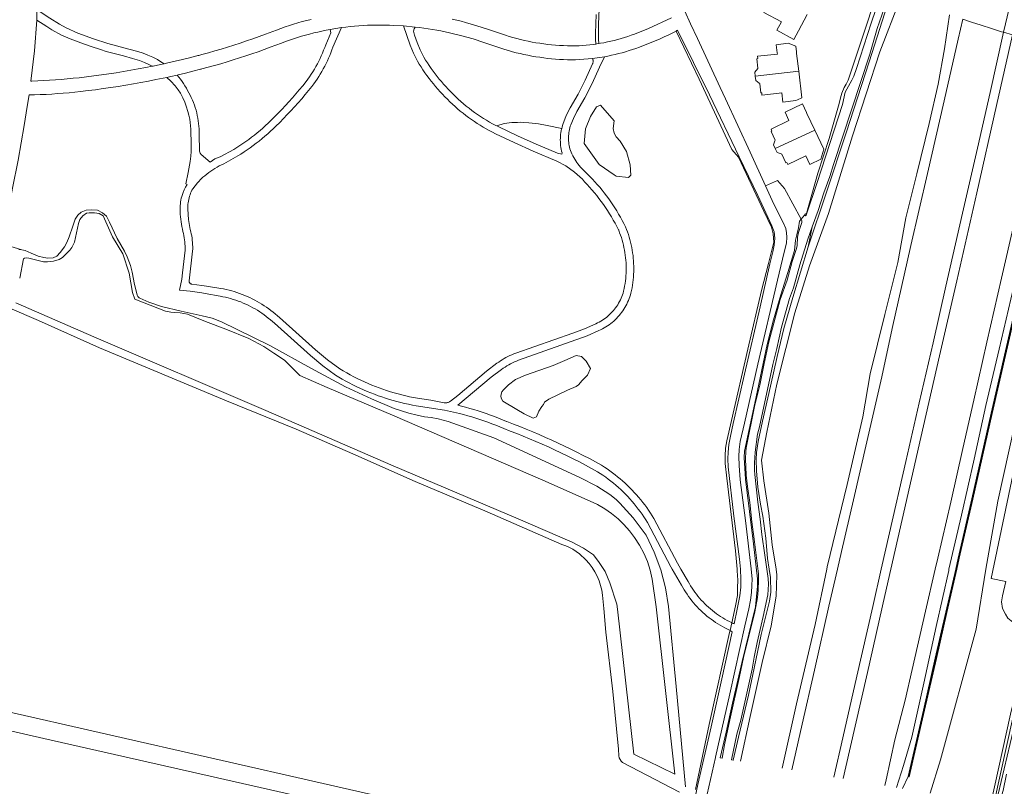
# Model space of a CAD drawing. Header units: metres. Extents: x 89888 to 94270, y 464165 to 468904.
# Tile 17 of 256: x 90939 to 91269, y 465177 to 465434. Entities that reach past the tile are written whole.
import ezdxf

# ---------------------------------------------------------------- set-up
doc = ezdxf.new("R2010")
doc.units = ezdxf.units.M
for name, color, linetype, lineweight in [('B_BEBOUWINGSGRENS_0', 251, 'CONTINUOUS', 13), ('B_TUSSENMUUR_0', 251, 'CONTINUOUS', 13), ('G_GRENS_ALGEMEEN_0', 251, 'CONTINUOUS', 13), ('Q_GELUIDSSCHERM_LIJN_0', 251, 'CONTINUOUS', 13), ('T_CULTUURGRENS_0', 251, 'CONTINUOUS', 13), ('T_HEK_LIJN_0', 251, 'CONTINUOUS', 13), ('V_WEGGRENS_0', 251, 'CONTINUOUS', 13), ('W_WATERGRENS_0', 251, 'CONTINUOUS', 13)]:
    doc.layers.add(name, color=color, linetype=linetype, lineweight=lineweight)

msp = doc.modelspace()

# ---------------------------------------------------------------- linework, layer by layer
at = {"layer": 'B_BEBOUWINGSGRENS_0'}
for points in [[(91191.12, 465441.87), (91190.42, 465440.56), (91190.2, 465440.14), (91189.93, 465440.28), (91188.27, 465437.2), (91188.54, 465437.05), (91188.18, 465436.36), (91194.07, 465433.22), (91192.56, 465430.4), (91198.25, 465427.34), (91199.82, 465430.25), (91202.71, 465435.66)], [(91199.87, 465416.75), (91199.18, 465422.59), (91199.1, 465423.24), (91198.89, 465425.08), (91196.39, 465426.06), (91192.32, 465425.59), (91192.65, 465422.81), (91192.75, 465422.47), (91186.07, 465421.7), (91186.14, 465420.94), (91185.85, 465420.9), (91186.22, 465417.77), (91186.14, 465417.67), (91185.17, 465416.44), (91185.33, 465415.03)], [(91185.33, 465415.03), (91185.5, 465413.62), (91186.66, 465412.69), (91186.81, 465412.57), (91186.84, 465412.44), (91187.19, 465409.45), (91187.48, 465409.48), (91187.58, 465408.72), (91193.38, 465409.39), (91194.23, 465409.49), (91194.6, 465406.38), (91198.9, 465406.89), (91199.5, 465407.17), (91200.92, 465407.84), (91199.87, 465416.75)], [(91205.27, 465397.02), (91202.64, 465402.56), (91202.46, 465402.93), (91201.13, 465405.76), (91195.29, 465402.99), (91196.61, 465400.16), (91190.6, 465397.3), (91190.92, 465396.62), (91190.65, 465396.49), (91192.01, 465393.64), (91191.92, 465393.45), (91191.43, 465392.05), (91192.02, 465390.78)], [(91192.02, 465390.78), (91192.62, 465389.49), (91194.02, 465388.99), (91194.24, 465388.92), (91195.59, 465386.06), (91195.87, 465386.18), (91196.19, 465385.49), (91202.25, 465388.36), (91203.58, 465385.52), (91207.33, 465387.3), (91208.31, 465390.59), (91205.27, 465397.02)]]:
    msp.add_lwpolyline(points, dxfattribs=at)
at = {"layer": 'B_TUSSENMUUR_0'}
for p, q in [((91185.33, 465415.03), (91199.87, 465416.75)), ((91192.02, 465390.78), (91205.27, 465397.02))]:
    msp.add_line(p, q, dxfattribs=at)
at = {"layer": 'G_GRENS_ALGEMEEN_0'}
msp.add_line((91236.75, 465180.48), (91236.57, 465180.53), dxfattribs=at)
for points in [[(91236.57, 465180.53), (91241.67, 465202.79), (91245.62, 465220.12), (91249.16, 465235.52), (91252.47, 465250), (91253.31, 465253.69), (91257.83, 465273.52), (91264.33, 465302.18), (91271.67, 465334.19), (91276.14, 465353.71), (91280.82, 465374.5), (91286.85, 465401.05), (91291.57, 465422.36)], [(91291.92, 465422.27), (91287.2, 465400.97), (91281.16, 465374.42), (91276.49, 465353.63), (91272.02, 465334.11), (91264.68, 465302.1), (91258.18, 465273.44), (91253.66, 465253.61), (91252.84, 465250), (91249.51, 465235.43), (91245.97, 465220.04), (91242.02, 465202.71), (91236.92, 465180.44), (91236.75, 465180.48)]]:
    msp.add_lwpolyline(points, dxfattribs=at)
at = {"layer": 'Q_GELUIDSSCHERM_LIJN_0'}
msp.add_line((91236.75, 465180.48), (91236.75, 465180.48), dxfattribs=at)
msp.add_lwpolyline([(91236.75, 465180.48), (91241.86, 465202.75), (91245.8, 465220.08), (91249.35, 465235.47), (91252.66, 465250), (91253.5, 465253.64), (91258.02, 465273.47), (91264.52, 465302.13), (91271.86, 465334.15), (91276.33, 465353.66), (91281, 465374.46), (91287.04, 465401), (91291.75, 465422.31), (91291.75, 465422.31)], dxfattribs=at)
at = {"layer": 'T_CULTUURGRENS_0'}
for p, q in [((91204.43, 465364.56), (91203.03, 465357.86)), ((90933.13, 465358.86), (90939.69, 465356.94)), ((91203.03, 465357.86), (91197.9, 465340.99)), ((91128.73, 465319.57), (91127.08, 465321.16)), ((91173.58, 465186.79), (91174.27, 465186.67)), ((91173.58, 465186.79), (91173.58, 465186.79)), ((91177.34, 465186.15), (91177.95, 465186.05)), ((91234.59, 465176.5), (91236.57, 465180.53))]:
    msp.add_line(p, q, dxfattribs=at)
for points in [[(91201.84, 465368.49), (91202.12, 465368.91), (91202.26, 465368.86), (91202.48, 465369.09), (91206.23, 465382.58), (91210.04, 465394.22), (91213.39, 465405.87), (91213.89, 465407.79), (91214.3, 465409.34), (91215.06, 465411.29), (91215.72, 465412.33), (91216.48, 465413.72), (91223.16, 465433.78), (91230.85, 465458.02)], [(91230.45, 465441.91), (91223.44, 465419.81), (91215.74, 465396.09), (91209.17, 465376.2), (91203.03, 465357.86)], [(91138.04, 465400.04), (91133.46, 465405.36), (91132.2, 465404.78), (91130.19, 465401.6), (91128.47, 465397.45), (91127.98, 465392.54), (91133.01, 465385.5), (91138.04, 465382.03), (91138.79, 465381.54), (91142.91, 465381.09), (91143.62, 465381.93), (91143.39, 465385.34), (91142.16, 465389.82), (91140.05, 465393.23), (91138.79, 465394.72), (91138.04, 465395.98), (91137.78, 465397.58), (91138.04, 465400.04)], [(91200.66, 465367.15), (91195.12, 465377.4), (91192.76, 465380.08), (91188.76, 465378.29)], [(90939.69, 465356.94), (90940.83, 465356.66), (90942.78, 465355.75), (90945.15, 465354.83), (90947.04, 465354.36), (90948.43, 465354.11), (90950.16, 465354.23), (90951.45, 465354.8), (90952.55, 465355.97), (90953.94, 465357.92), (90954.82, 465359.37), (90955.55, 465361.23), (90956.72, 465364.79), (90957.54, 465367.22), (90958.42, 465368.48), (90959.55, 465369.46), (90961.23, 465370.16), (90963.12, 465370.31), (90965.04, 465370.16), (90966.68, 465369.3), (90968.01, 465368.17), (90969.08, 465366.21), (90971.57, 465360.73), (90974.03, 465356.44), (90974.94, 465354.52), (90976.04, 465351.65), (90976.64, 465349.38), (90977.46, 465345.28), (90978.05, 465342.69), (90978.32, 465341.68), (90978.58, 465341.27), (90978.95, 465340.81), (90979.23, 465340.67), (90982.26, 465339.33), (90986.51, 465337.95), (90993.07, 465336.39), (91000.11, 465334.84), (91003.44, 465333.98), (91006.52, 465332.75), (91022.8, 465324.82), (91036.49, 465317.24), (91048.07, 465311.07), (91056.79, 465306.95), (91064.41, 465303.71), (91069.26, 465302.22), (91072.11, 465301.48), (91074.55, 465300.97), (91076.81, 465300.72), (91079.11, 465300.31), (91082.51, 465299.4), (91097.79, 465293.92), (91126.59, 465280.66), (91132.22, 465277.74), (91136.67, 465274.98), (91138.79, 465273.32), (91140.01, 465272.12), (91144.4, 465267.15), (91148.8, 465261.36), (91151.51, 465255.67), (91153.67, 465249.76), (91155.25, 465243.66), (91156.25, 465237.44), (91158.86, 465210.64), (91162, 465177.03)], [(91173.58, 465186.79), (91175.59, 465195.33), (91177.75, 465205.14), (91180.95, 465218.99), (91185.35, 465237.37), (91186.03, 465244.32), (91186.07, 465246.72), (91184.72, 465258.49), (91182.08, 465280.12), (91181.56, 465287.35), (91181.74, 465289.51), (91185.19, 465305.6), (91189.27, 465325.23), (91191.46, 465333.45), (91193.9, 465341.8), (91196.28, 465349.34), (91198.45, 465356.65), (91198.77, 465360.14), (91199.3, 465361.92), (91199.81, 465364.26), (91200.11, 465366.49), (91200.66, 465367.15)], [(90938.68, 465356.98), (90939.69, 465356.94)], [(91197.9, 465340.99), (91194.88, 465330.52), (91192.63, 465321.13), (91190.41, 465311.29), (91187.79, 465299.55), (91186.26, 465292.66), (91185.76, 465288.98), (91185.64, 465286.64), (91185.76, 465282.94), (91186.22, 465277.4), (91187.08, 465271.78), (91187.84, 465267.75), (91188.85, 465260.35), (91189.4, 465253.56), (91189.95, 465250), (91190.38, 465247.2), (91190.51, 465242.27), (91190.06, 465239.22), (91189.06, 465235.19), (91187.34, 465228.08), (91185.51, 465219.54), (91183.09, 465207.79), (91179.71, 465193.67), (91177.95, 465186.05)], [(91159.95, 465175.29), (91140.91, 465185.23), (91140.44, 465185.68), (91140.06, 465186.2), (91139.77, 465186.79), (91139.6, 465187.41), (91139.47, 465189.74), (91137.6, 465209.01), (91135.27, 465228.83), (91134.62, 465236.79), (91134.18, 465241.28), (91133.93, 465242.92), (91133.54, 465244.53), (91133.03, 465246.1), (91132.39, 465247.62), (91131.62, 465249.09), (91130.73, 465250.49), (91129.73, 465251.81), (91128.63, 465253.04), (91126.43, 465255.08), (91125.37, 465255.89), (91124.24, 465256.62), (91123.06, 465257.25), (91121.84, 465257.79), (91120.57, 465258.22), (91095.58, 465269.16), (91071.37, 465279.28), (91050.6, 465288.55), (91031.62, 465296.87), (91008.25, 465306.34), (90965.72, 465324.12), (90945.22, 465333.28), (90935.72, 465337.4)], [(91127.08, 465321.16), (91125.39, 465321.54), (91121.53, 465319.83), (91117.64, 465318.14), (91108.32, 465314.89), (91105.01, 465313.47), (91102.71, 465311.65), (91100.99, 465309.99), (91100.48, 465309.35), (91100.18, 465308.59), (91100.12, 465307.77), (91100.31, 465306.97), (91100.73, 465306.26), (91105.47, 465303.44), (91107.9, 465301.95), (91110.89, 465300.55), (91112.09, 465300.94), (91112.87, 465302.89), (91113.87, 465304.45), (91114.36, 465305.13), (91114.78, 465305.84), (91116.18, 465306.88), (91122.44, 465309.93), (91125.39, 465311.16), (91126.14, 465311.71), (91127.34, 465313.11), (91129.09, 465314.89), (91130.13, 465317.2), (91128.73, 465319.57)], [(91177.95, 465186.05), (91178.01, 465186.04), (91178.01, 465186.04)]]:
    msp.add_lwpolyline(points, dxfattribs=at)
at = {"layer": 'T_HEK_LIJN_0'}
msp.add_line((91176.88, 465229.41), (91177.45, 465232.03), dxfattribs=at)
for points in [[(91187.41, 465343.3), (91189.78, 465352.33), (91191.5, 465359.42), (91191.28, 465362.3), (91190.74, 465364.52), (91188.17, 465369.89), (91179.73, 465387.88), (91177.44, 465390.52), (91166.59, 465414.08), (91158.81, 465430.16)], [(91177.45, 465232.03), (91178.67, 465237.7), (91179.35, 465241.17), (91179.42, 465243.7), (91179.5, 465246.28), (91179.31, 465249.42), (91179.26, 465250), (91178.67, 465256.15), (91175.77, 465280.48), (91175.19, 465285.38), (91175.22, 465287.95), (91175.32, 465290.48), (91175.82, 465292.98), (91177.39, 465299.7), (91182.86, 465323.6), (91187.41, 465343.3)], [(91165.29, 465176.23), (91169.86, 465197.94), (91176.74, 465228.76), (91176.88, 465229.41)]]:
    msp.add_lwpolyline(points, dxfattribs=at)
at = {"layer": 'V_WEGGRENS_0'}
for p, q in [((91042.96, 465430.7), (91046.7, 465431.3)), ((91067.49, 465431.87), (91071.47, 465431.51)), ((91271.49, 465428.86), (91268.51, 465429.75)), ((91130.82, 465420.96), (91134.81, 465421.57)), ((91188.76, 465378.29), (91183.59, 465389.6)), ((91091.26, 465166.71), (90910.32, 465207.84))]:
    msp.add_line(p, q, dxfattribs=at)
for points in [[(91313.93, 465628.39), (91310.04, 465611.25), (91306.19, 465594.68), (91302.11, 465576.65), (91298.56, 465561.28), (91294.77, 465544.72), (91291.63, 465531.08), (91287.79, 465514.15), (91283.9, 465497.1), (91278.47, 465473.27), (91274.15, 465454.59), (91270.32, 465437.7), (91268.51, 465429.75)], [(91183.59, 465389.6), (91175.33, 465407.41), (91173.56, 465411.21), (91165.93, 465427.67), (91163.66, 465432.61), (91161.74, 465436.79), (91156.76, 465447.62), (91156.54, 465448.11), (91155.35, 465450.65)], [(91233.82, 465440.97), (91227.02, 465423.25), (91217.85, 465395.12), (91209.85, 465369.09), (91203.48, 465351.53), (91198.58, 465335.78), (91192.58, 465311.91), (91189.15, 465295.84), (91187.43, 465286.47), (91188.23, 465279.54), (91189.83, 465268.68), (91191.02, 465258.08), (91192.29, 465250), (91192.59, 465248.12), (91192.36, 465240.9), (91190.62, 465230.99), (91187.68, 465218.74), (91183.65, 465200.59), (91180.37, 465185.64)], [(90944.72, 465433.76), (90944.76, 465434.26), (90944.77, 465437.28)], [(90987.39, 465419.23), (90986.27, 465419.89), (90985.13, 465420.59), (90983.6, 465421.38), (90981.93, 465422.12), (90980.31, 465422.77), (90978.59, 465423.29), (90975.58, 465424.14), (90968.45, 465426.02), (90963.68, 465427.58), (90958.48, 465429.47), (90954.57, 465431.21), (90952.28, 465432.42), (90949.02, 465434.45), (90945.53, 465436.77)], [(91132.98, 465425.97), (91132.84, 465427.45), (91132.78, 465428.42), (91132.86, 465430.49), (91132.87, 465432.52), (91133.02, 465437.55)], [(90942.69, 465413.42), (90943.97, 465423.58), (90944.72, 465433.76)], [(90944.72, 465433.76), (90948.12, 465431.65), (90949.77, 465430.57), (90952.94, 465428.79), (90955.84, 465427.59), (90959.44, 465426.24), (90962.94, 465424.96), (90966.01, 465423.95), (90967.96, 465423.35), (90973.69, 465421.89), (90976.71, 465421.02), (90979.14, 465420.28), (90980.75, 465419.68), (90982.03, 465419.11), (90983.34, 465418.37)], [(91036.55, 465434.08), (91035.09, 465433.71), (91033.63, 465433.32), (91032.17, 465432.9), (91030.73, 465432.47), (91029.29, 465432.01), (91027.85, 465431.52), (91026.43, 465431.02), (91025.01, 465430.49), (91021.27, 465429.1), (91019.17, 465428.32), (91017.07, 465427.57), (91014.96, 465426.83), (91012.84, 465426.12), (91010.72, 465425.43), (91008.59, 465424.76), (91006.45, 465424.11), (91004.31, 465423.48), (91002.16, 465422.87), (91000, 465422.28), (90999.66, 465422.19), (90999.33, 465422.1), (90998.99, 465422.02), (90998.65, 465421.93), (90998.32, 465421.84), (90995.88, 465421.22), (90993.45, 465420.62), (90991, 465420.04), (90988.55, 465419.48), (90987.39, 465419.23)], [(91131.96, 465425.81), (91131.09, 465425.68), (91129.91, 465425.54), (91128.73, 465425.41), (91127.54, 465425.31), (91126.35, 465425.22), (91125.03, 465425.2), (91123.71, 465425.2), (91122.39, 465425.22), (91121.07, 465425.27), (91119.76, 465425.34), (91118.44, 465425.44), (91117.12, 465425.55), (91115.81, 465425.69), (91114.5, 465425.86), (91113.19, 465426.05), (91111.89, 465426.26), (91110.59, 465426.49), (91109.29, 465426.75), (91108.01, 465427.03), (91106.72, 465427.33), (91105.44, 465427.66), (91104.17, 465428.01), (91102.9, 465428.38), (91101.64, 465428.77), (91095.96, 465430.73), (91092.13, 465431.96), (91088.24, 465433.03), (91086.79, 465433.42), (91085.33, 465433.78), (91083.86, 465434.13)], [(91132.01, 465435.74), (91131.83, 465429.42), (91131.83, 465428.04), (91131.83, 465427.41), (91131.96, 465425.81)], [(91157.29, 465434.53), (91149.58, 465430.97), (91144.92, 465429.16), (91143.8, 465428.75), (91142.68, 465428.36), (91141.54, 465428), (91140.4, 465427.66), (91139.26, 465427.33), (91138.11, 465427.03), (91136.95, 465426.76), (91135.79, 465426.5), (91134.62, 465426.26), (91133.45, 465426.05), (91132.98, 465425.97)], [(91250.4, 465435.58), (91248.75, 465424.26), (91246.57, 465412.33), (91243.6, 465399.19), (91239.44, 465382.33), (91235.73, 465367.62), (91233.12, 465352.66), (91228.67, 465335.2), (91223.86, 465315.36), (91221.37, 465301), (91216.14, 465278.31), (91209.44, 465250.76), (91209.28, 465250), (91205.42, 465231.44), (91199.12, 465204.84), (91194.36, 465183.28)], [(91197.56, 465182.74), (91201, 465198.03), (91205.15, 465216.13), (91210.01, 465237.57), (91212.88, 465250), (91214.23, 465255.85), (91218.17, 465273.2), (91222.66, 465292.59), (91227.7, 465314.39), (91231.23, 465330.55), (91237.47, 465358.32), (91242.99, 465382.41), (91248.56, 465406.76), (91253.25, 465427.39), (91254.79, 465434.16)], [(91268.51, 465429.75), (91267.81, 465429.94), (91264.46, 465431.02), (91260.99, 465432.17), (91257.77, 465433.15), (91254.79, 465434.16)], [(90991.74, 465415.44), (90992.05, 465415.51), (90994.53, 465416.09), (90997.01, 465416.71), (90999.48, 465417.34), (90999.74, 465417.41), (91000, 465417.47), (91002.11, 465418.04), (91004.22, 465418.62), (91006.32, 465419.22), (91008.42, 465419.84), (91010.51, 465420.48), (91012.59, 465421.15), (91014.66, 465421.83), (91016.74, 465422.53), (91018.8, 465423.25), (91020.85, 465423.99), (91022.9, 465424.75), (91026.67, 465426.15), (91027.99, 465426.64), (91029.32, 465427.11), (91030.66, 465427.57), (91032, 465428), (91033.35, 465428.41), (91034.71, 465428.8), (91036.07, 465429.17), (91037.44, 465429.52), (91038.81, 465429.84), (91040.19, 465430.15), (91041.58, 465430.43), (91042.96, 465430.7)], [(91042.96, 465430.7), (91043.22, 465429.58), (91042.67, 465428.21), (91041.47, 465425.59), (91041.13, 465424.64), (91040.77, 465423.71), (91040.39, 465422.78), (91039.99, 465421.85), (91039.57, 465420.94), (91039.13, 465420.04), (91038.66, 465419.15), (91038.18, 465418.27), (91037.68, 465417.4), (91037.15, 465416.54), (91036.61, 465415.7), (91036.05, 465414.86), (91035.47, 465414.04), (91034.87, 465413.23), (91033.76, 465411.86), (91032.63, 465410.5), (91031.49, 465409.16), (91030.33, 465407.82), (91029.15, 465406.51), (91027.96, 465405.21), (91026.75, 465403.92), (91025.52, 465402.65), (91024.28, 465401.39), (91023.02, 465400.15), (91022.15, 465399.31), (91021.27, 465398.48), (91020.37, 465397.67), (91019.46, 465396.88), (91018.54, 465396.1), (91017.6, 465395.34), (91016.64, 465394.59), (91015.68, 465393.87), (91014.7, 465393.16), (91013.71, 465392.47), (91012.7, 465391.79), (91011.69, 465391.14), (91010.66, 465390.5), (91006.09, 465387.99), (91004.38, 465387.41), (91002.82, 465386.28), (90999.7, 465388.81), (90999.4, 465389.24), (90999.31, 465389.57), (90999.24, 465389.96), (90999.13, 465395.59), (90999.1, 465396.5), (90999.04, 465397.41), (90998.96, 465398.32), (90998.86, 465399.22), (90998.74, 465400.12), (90998.6, 465401.02), (90998.44, 465401.92), (90998.26, 465402.81), (90998.06, 465403.7), (90997.78, 465404.54), (90997.48, 465405.39), (90997.15, 465406.22), (90996.81, 465407.04), (90996.45, 465407.86), (90996.06, 465408.67), (90995.66, 465409.47), (90995.23, 465410.25), (90994.79, 465411.03), (90994.33, 465411.79), (90993.85, 465412.55), (90993.35, 465413.29), (90992.83, 465414.02), (90992.3, 465414.73), (90991.74, 465415.44)], [(91067.49, 465431.87), (91069.7, 465425.41), (91070.83, 465422.72), (91072.16, 465420.12), (91072.76, 465419.12), (91073.38, 465418.13), (91074.02, 465417.16), (91074.68, 465416.2), (91075.36, 465415.25), (91076.06, 465414.31), (91076.77, 465413.39), (91077.51, 465412.48), (91078.26, 465411.59), (91079.02, 465410.72), (91079.81, 465409.85), (91080.6, 465408.99), (91081.4, 465408.13), (91082.22, 465407.3), (91083.05, 465406.48), (91083.9, 465405.67), (91084.77, 465404.89), (91085.65, 465404.11), (91086.55, 465403.36), (91087.46, 465402.62), (91088.38, 465401.91), (91089.32, 465401.2), (91090.27, 465400.52), (91091.24, 465399.86), (91092.21, 465399.21), (91093.2, 465398.59), (91094.2, 465397.98), (91095.21, 465397.39), (91096.24, 465396.82), (91097.27, 465396.27), (91098.32, 465395.74), (91104.6, 465392.8), (91110.9, 465389.96), (91118.84, 465386.62), (91121.92, 465385.02), (91124.83, 465382.91), (91127.5, 465380.52), (91128.13, 465379.67), (91128.98, 465378.77), (91129.82, 465377.86), (91130.63, 465376.94), (91131.43, 465375.99), (91132.22, 465375.04), (91132.98, 465374.06), (91133.72, 465373.08), (91134.45, 465372.08), (91135.15, 465371.06), (91135.84, 465370.03), (91136.5, 465368.99), (91137.15, 465367.94), (91137.77, 465366.87), (91138.38, 465365.79), (91138.96, 465364.7), (91139.52, 465363.6), (91139.59, 465363.45), (91139.91, 465362.64), (91140.2, 465361.83), (91140.48, 465361.01), (91140.73, 465360.18), (91140.96, 465359.35), (91141.17, 465358.51), (91141.36, 465357.67), (91141.53, 465356.82), (91141.68, 465355.97), (91141.8, 465355.11), (91141.9, 465354.25), (91141.98, 465353.39), (91142.04, 465352.53), (91142.08, 465351.66), (91142.09, 465350.8), (91142.08, 465349.93), (91142.05, 465349.07), (91142, 465348.21), (91141.93, 465347.34), (91141.83, 465346.49), (91141.71, 465345.63), (91141.57, 465344.78), (91141.41, 465343.93), (91141.23, 465343.08), (91141.21, 465343.01), (91141.04, 465342.42), (91140.85, 465341.84), (91140.63, 465341.26), (91140.4, 465340.7), (91140.15, 465340.14), (91139.87, 465339.59), (91139.57, 465339.05), (91139.26, 465338.52), (91138.92, 465338.01), (91138.57, 465337.5), (91138.2, 465337.02), (91137.81, 465336.54), (91137.4, 465336.08), (91136.97, 465335.64), (91136.53, 465335.21), (91136.08, 465334.8), (91135.6, 465334.4), (91135.12, 465334.03), (91134.62, 465333.67), (91134.11, 465333.33), (91133.58, 465333.01), (91133.04, 465332.71), (91132.5, 465332.43), (91131.94, 465332.17), (91128.14, 465330.43), (91124.2, 465329.01), (91105.1, 465322.29), (91104.44, 465322.03), (91103.78, 465321.75), (91103.12, 465321.46), (91102.48, 465321.15), (91101.84, 465320.82), (91101.22, 465320.47), (91100.6, 465320.1), (91099.99, 465319.72), (91099.4, 465319.33), (91098.82, 465318.91), (91095.3, 465316.22), (91085.67, 465308.15), (91083.26, 465306.22), (91083.07, 465306.09), (91082.88, 465305.97), (91082.67, 465305.87), (91082.46, 465305.79), (91082.24, 465305.72), (91082.02, 465305.68), (91081.79, 465305.66), (91081.56, 465305.65), (91081.34, 465305.67), (91081.11, 465305.7), (91076.63, 465306.51), (91072.17, 465307.2), (91070.86, 465307.44), (91069.56, 465307.71), (91068.26, 465307.99), (91066.97, 465308.3), (91065.68, 465308.64), (91064.4, 465308.99), (91063.12, 465309.38), (91061.85, 465309.78), (91060.6, 465310.21), (91059.34, 465310.65), (91058.1, 465311.12), (91056.86, 465311.62), (91055.64, 465312.14), (91054.42, 465312.67), (91053.21, 465313.23), (91052.02, 465313.81), (91050.83, 465314.42), (91049.65, 465315.04), (91048.49, 465315.69), (91047.34, 465316.35), (91046.2, 465317.04), (91042.02, 465320.09), (91038.03, 465323.39), (91025.97, 465334.2), (91025.28, 465334.82), (91024.58, 465335.43), (91023.87, 465336.02), (91023.14, 465336.59), (91022.4, 465337.14), (91021.65, 465337.68), (91020.88, 465338.2), (91020.1, 465338.7), (91019.32, 465339.18), (91018.51, 465339.64), (91017.7, 465340.08), (91016.88, 465340.51), (91016.04, 465340.91), (91015.2, 465341.29), (91014.35, 465341.65), (91013.49, 465341.99), (91012.62, 465342.31), (91011.75, 465342.61), (91010.86, 465342.89), (91009.98, 465343.15), (91009.08, 465343.38), (91008.18, 465343.59), (91007.27, 465343.79), (91006.37, 465343.96), (91001.52, 465344.76), (91000, 465344.96), (90996.65, 465345.4), (90996.51, 465345.42), (90996.37, 465345.47), (90996.23, 465345.53), (90996.11, 465345.62), (90996, 465345.72), (90995.91, 465345.83), (90995.83, 465345.96), (90995.78, 465346.1), (90995.74, 465346.24), (90995.73, 465346.39), (90995.74, 465346.54), (90996.89, 465356.46), (90996.92, 465357.19), (90996.92, 465357.92), (90996.9, 465358.65), (90996.85, 465359.38), (90996.78, 465360.1), (90996.69, 465360.83), (90996.58, 465361.55), (90996.45, 465362.27), (90996.29, 465362.98), (90996.11, 465363.69), (90995.48, 465367.07), (90995.25, 465370.51), (90995.26, 465371.06), (90995.28, 465371.6), (90995.33, 465372.15), (90995.4, 465372.69), (90995.48, 465373.23), (90995.59, 465373.76), (90995.72, 465374.29), (90995.87, 465374.82), (90996.04, 465375.34), (90996.23, 465375.85), (90996.44, 465376.35), (90996.66, 465376.85), (90996.91, 465377.33), (90998.53, 465379.35), (91000, 465380.85), (91000.35, 465381.2), (91000.99, 465381.73), (91001.64, 465382.25), (91002.31, 465382.74), (91002.99, 465383.22), (91003.68, 465383.69), (91004.38, 465384.14), (91005.1, 465384.56), (91005.82, 465384.97), (91006.55, 465385.37), (91007.3, 465385.74), (91011.99, 465388.32), (91013.05, 465388.98), (91014.1, 465389.66), (91015.14, 465390.36), (91016.17, 465391.08), (91017.19, 465391.81), (91018.19, 465392.57), (91019.18, 465393.34), (91020.15, 465394.13), (91021.11, 465394.93), (91022.06, 465395.76), (91022.99, 465396.59), (91023.9, 465397.45), (91024.8, 465398.32), (91026.08, 465399.59), (91027.35, 465400.86), (91028.59, 465402.16), (91029.82, 465403.47), (91031.04, 465404.8), (91032.24, 465406.14), (91033.42, 465407.49), (91034.59, 465408.86), (91035.73, 465410.25), (91036.86, 465411.64), (91037.46, 465412.44), (91038.04, 465413.25), (91038.6, 465414.08), (91039.14, 465414.91), (91039.66, 465415.76), (91040.17, 465416.61), (91040.66, 465417.48), (91041.13, 465418.36), (91041.58, 465419.25), (91042.01, 465420.15), (91042.43, 465421.05), (91042.82, 465421.97), (91043.19, 465422.89), (91043.55, 465423.82), (91043.88, 465424.76), (91046.7, 465431.3)], [(91046.7, 465431.3), (91048.16, 465431.49), (91049.62, 465431.66), (91051.08, 465431.8), (91052.54, 465431.92), (91054.01, 465432.02), (91055.47, 465432.09), (91056.94, 465432.14), (91058.41, 465432.17), (91059.88, 465432.17), (91061.35, 465432.15), (91062.82, 465432.11), (91064.29, 465432.04), (91067.49, 465431.87)], [(91098.72, 465398.4), (91098.39, 465398.57), (91097.35, 465399.12), (91096.32, 465399.7), (91095.3, 465400.29), (91094.29, 465400.91), (91093.3, 465401.55), (91092.32, 465402.2), (91091.35, 465402.88), (91090.4, 465403.58), (91089.46, 465404.29), (91088.54, 465405.03), (91087.63, 465405.78), (91086.73, 465406.55), (91085.85, 465407.34), (91084.99, 465408.15), (91084.15, 465408.97), (91083.32, 465409.82), (91082.51, 465410.67), (91081.71, 465411.55), (91080.96, 465412.38), (91080.22, 465413.22), (91079.5, 465414.08), (91078.79, 465414.95), (91078.1, 465415.83), (91077.43, 465416.73), (91076.78, 465417.64), (91076.15, 465418.57), (91075.53, 465419.5), (91074.93, 465420.45), (91074.35, 465421.41), (91073.13, 465423.82), (91072.08, 465426.31), (91071.22, 465428.8), (91070.9, 465430.14), (91071.07, 465430.87), (91071.47, 465431.51)], [(91071.47, 465431.51), (91072.91, 465431.34), (91074.35, 465431.15), (91075.78, 465430.94), (91077.21, 465430.71), (91078.63, 465430.46), (91080.06, 465430.19), (91081.48, 465429.89), (91082.89, 465429.58), (91084.3, 465429.25), (91085.71, 465428.89), (91087.1, 465428.52), (91090.8, 465427.5), (91094.44, 465426.34), (91100.13, 465424.38), (91101.4, 465423.97), (91102.68, 465423.6), (91103.97, 465423.24), (91105.27, 465422.9), (91106.57, 465422.59), (91107.87, 465422.3), (91109.18, 465422.03), (91110.5, 465421.78), (91111.82, 465421.56), (91113.14, 465421.36), (91114.46, 465421.18), (91115.79, 465421.02), (91117.12, 465420.89), (91118.46, 465420.77), (91119.79, 465420.68), (91121.13, 465420.62), (91122.46, 465420.57), (91123.8, 465420.55), (91125.14, 465420.55), (91126.48, 465420.58), (91130.82, 465420.96)], [(91134.81, 465421.57), (91136, 465421.79), (91137.19, 465422.04), (91138.38, 465422.31), (91139.55, 465422.6), (91140.73, 465422.91), (91141.9, 465423.25), (91143.06, 465423.6), (91144.21, 465423.97), (91145.36, 465424.37), (91146.5, 465424.78), (91146.55, 465424.8), (91147.95, 465425.32), (91149.34, 465425.85), (91150.71, 465426.41), (91152.09, 465426.98), (91153.45, 465427.58), (91154.8, 465428.19), (91156.15, 465428.83), (91157.48, 465429.48), (91158.81, 465430.16)], [(91158.81, 465430.16), (91159.07, 465430.29), (91159.33, 465430.43)], [(91159.33, 465430.43), (91170.03, 465408.83), (91179.98, 465388.04)], [(91268.51, 465429.75), (91263.98, 465409.6), (91259.73, 465390.92), (91254.76, 465369.13), (91249.2, 465344.7), (91244.9, 465325.77), (91240.27, 465305.65), (91235.77, 465285.97), (91230.32, 465262.11), (91227.54, 465250), (91224.66, 465237.5), (91219.34, 465214.14), (91214.64, 465193.54), (91211.66, 465180.36)], [(91214.75, 465179.84), (91216.84, 465189.09), (91222.92, 465215.35), (91228.76, 465241.14), (91230.77, 465250), (91234.51, 465266.58), (91240.77, 465294.02), (91247.03, 465321.45), (91252.84, 465346.52), (91259.52, 465375.98), (91266.15, 465405.22), (91271.49, 465428.86)], [(91131.96, 465425.81), (91132.27, 465425.85), (91132.98, 465425.97)], [(91285.38, 465424.38), (91280.41, 465402.46), (91276.19, 465383.98), (91272.08, 465365.88), (91267.78, 465347.44), (91262.89, 465326.02), (91258.48, 465306.55), (91254.8, 465290.42), (91250.82, 465272.35), (91246.47, 465253.66), (91245.61, 465250), (91242.31, 465235.94), (91237.83, 465216.4), (91235.52, 465206.13), (91232.1, 465192.78), (91229.15, 465179.38), (91228.76, 465177.48)], [(91232.59, 465176.83), (91235.01, 465184.22), (91237.8, 465193.69), (91241.75, 465211.82), (91245.89, 465230.77), (91250.1, 465249.56), (91250.2, 465250), (91254.37, 465268.01), (91258.69, 465286.79), (91262.52, 465304.73), (91267.01, 465323.62), (91271.72, 465343.72), (91275.87, 465362.27), (91280.51, 465383.7), (91285.02, 465404.09), (91289.25, 465423.17)], [(91177.45, 465232.03), (91176.68, 465232.4), (91175.92, 465232.8), (91175.18, 465233.21), (91174.44, 465233.64), (91173.72, 465234.09), (91173.01, 465234.56), (91172.31, 465235.05), (91171.63, 465235.56), (91170.96, 465236.08), (91170.3, 465236.63), (91169.66, 465237.19), (91169.03, 465237.77), (91168.42, 465238.36), (91167.83, 465238.97), (91167.25, 465239.59), (91166.69, 465240.23), (91166.14, 465240.89), (91165.62, 465241.56), (91165.11, 465242.24), (91164.62, 465242.94), (91164.15, 465243.65), (91163.69, 465244.37), (91163.26, 465245.1), (91162.85, 465245.85), (91160.4, 465250), (91159.26, 465251.94), (91151.41, 465266.91), (91150.83, 465267.85), (91150.23, 465268.77), (91149.62, 465269.68), (91148.99, 465270.58), (91148.33, 465271.46), (91147.66, 465272.33), (91146.98, 465273.18), (91146.27, 465274.03), (91145.55, 465274.86), (91144.82, 465275.67), (91144.06, 465276.47), (91143.29, 465277.25), (91142.51, 465278.02), (91141.71, 465278.77), (91140.89, 465279.5), (91140.06, 465280.22), (91139.21, 465280.92), (91138.35, 465281.6), (91137.48, 465282.27), (91136.6, 465282.92), (91135.7, 465283.54), (91134.79, 465284.16), (91133.86, 465284.75), (91131.82, 465285.87), (91129.76, 465286.98), (91127.7, 465288.06), (91125.62, 465289.12), (91123.54, 465290.16), (91121.44, 465291.18), (91119.33, 465292.18), (91117.21, 465293.15), (91115.09, 465294.11), (91112.95, 465295.04), (91110.8, 465295.95), (91108.65, 465296.84), (91106.48, 465297.71), (91104.31, 465298.55), (91102.13, 465299.38), (91102, 465299.43), (91100.66, 465299.99), (91099.32, 465300.54), (91097.96, 465301.06), (91096.6, 465301.57), (91095.24, 465302.06), (91093.86, 465302.52), (91092.48, 465302.97), (91091.09, 465303.39), (91089.7, 465303.8), (91088.3, 465304.18), (91086.89, 465304.54), (91085.69, 465304.87), (91096.88, 465314.23), (91100.32, 465316.86), (91100.91, 465317.27), (91101.51, 465317.66), (91102.12, 465318.04), (91102.74, 465318.4), (91103.37, 465318.74), (91104.01, 465319.06), (91104.66, 465319.36), (91105.32, 465319.64), (91105.99, 465319.9), (91129.03, 465328.05), (91132.94, 465329.85), (91133.54, 465330.13), (91134.13, 465330.42), (91134.71, 465330.74), (91135.27, 465331.07), (91135.83, 465331.43), (91136.37, 465331.8), (91136.9, 465332.19), (91137.41, 465332.6), (91137.92, 465333.03), (91138.4, 465333.48), (91138.87, 465333.94), (91139.32, 465334.42), (91139.76, 465334.91), (91140.18, 465335.42), (91140.58, 465335.94), (91140.96, 465336.48), (91141.33, 465337.03), (91141.67, 465337.59), (91142, 465338.16), (91142.3, 465338.74), (91142.59, 465339.34), (91142.85, 465339.94), (91143.09, 465340.55), (91143.32, 465341.17), (91143.51, 465341.8), (91143.69, 465342.44), (91143.89, 465343.32), (91144.06, 465344.2), (91144.21, 465345.09), (91144.34, 465345.99), (91144.44, 465346.89), (91144.52, 465347.78), (91144.59, 465348.69), (91144.62, 465349.59), (91144.64, 465350.49), (91144.63, 465351.39), (91144.6, 465352.3), (91144.55, 465353.2), (91144.48, 465354.1), (91144.38, 465354.99), (91144.26, 465355.89), (91144.12, 465356.78), (91143.96, 465357.67), (91143.78, 465358.55), (91143.57, 465359.43), (91143.34, 465360.31), (91143.09, 465361.17), (91142.82, 465362.04), (91142.53, 465362.89), (91142.22, 465363.74), (91141.88, 465364.58), (91141.33, 465365.66), (91140.76, 465366.74), (91140.17, 465367.81), (91139.56, 465368.87), (91138.93, 465369.91), (91138.28, 465370.95), (91137.62, 465371.97), (91136.93, 465372.98), (91136.23, 465373.97), (91135.5, 465374.96), (91134.76, 465375.93), (91134, 465376.88), (91133.23, 465377.83), (91132.43, 465378.75), (91131.62, 465379.66), (91130.8, 465380.56), (91129.95, 465381.45), (91128.11, 465383.22), (91127.64, 465383.68), (91127.19, 465384.15), (91126.76, 465384.63), (91126.34, 465385.13), (91125.94, 465385.65), (91125.56, 465386.17), (91125.19, 465386.71), (91124.85, 465387.27), (91124.52, 465387.83), (91124.21, 465388.4), (91123.92, 465388.99), (91123.66, 465389.58), (91123.41, 465390.18), (91123.25, 465390.71), (91123.12, 465391.24), (91123.01, 465391.78), (91122.92, 465392.32), (91122.85, 465392.86), (91122.8, 465393.41), (91122.78, 465393.95), (91122.78, 465394.5), (91122.8, 465395.05), (91122.84, 465395.59), (91122.9, 465396.14), (91122.99, 465396.68), (91123.1, 465397.21), (91123.23, 465397.75), (91123.38, 465398.27), (91123.55, 465398.79), (91124.4, 465400.93), (91125.55, 465403.24), (91128.25, 465407.81), (91130.67, 465412.57), (91133.11, 465418.04), (91134.81, 465421.57)], [(91130.82, 465420.96), (91130.9, 465420.77), (91130.96, 465420.57), (91131, 465420.36), (91131.02, 465420.16), (91131.02, 465419.95), (91131, 465419.74), (91130.96, 465419.53), (91130.9, 465419.33), (91130.82, 465419.14), (91128.39, 465413.71), (91126.01, 465409.04), (91123.3, 465404.42), (91122.05, 465401.88), (91121.18, 465399.75), (91120.97, 465399.17), (91120.77, 465398.58), (91120.6, 465397.98), (91120.49, 465397.56)], [(91299.75, 465419.74), (91294.47, 465397.53), (91289.62, 465372.72), (91282.38, 465339.45), (91276.07, 465315.67), (91266.59, 465272.74), (91262.58, 465250), (91259.29, 465229.82), (91247.41, 465186.13), (91243.88, 465174.93)], [(90983.34, 465418.37), (90981.18, 465417.94), (90978.71, 465417.48), (90976.24, 465417.03), (90973.77, 465416.61), (90971.29, 465416.21), (90968.8, 465415.83), (90966.32, 465415.47), (90963.83, 465415.14), (90961.34, 465414.83), (90958.84, 465414.54), (90956.87, 465414.33), (90954.9, 465414.13), (90952.92, 465413.96), (90950.95, 465413.81), (90948.97, 465413.68), (90946.99, 465413.57), (90945.01, 465413.49), (90943.03, 465413.42), (90942.69, 465413.42)], [(90987.39, 465419.23), (90986.1, 465418.95), (90983.64, 465418.43), (90983.34, 465418.37)], [(90942.12, 465408.75), (90943.94, 465408.8), (90945.87, 465408.87), (90947.8, 465408.96), (90949.73, 465409.07), (90951.66, 465409.2), (90953.59, 465409.35), (90955.51, 465409.52), (90957.43, 465409.71), (90959.35, 465409.92), (90961.89, 465410.21), (90964.42, 465410.53), (90966.95, 465410.87), (90969.48, 465411.23), (90972, 465411.61), (90974.52, 465412.02), (90977.04, 465412.45), (90979.55, 465412.9), (90982.06, 465413.38), (90984.56, 465413.88), (90987.06, 465414.4), (90988.29, 465414.66)], [(90988.29, 465414.66), (90989.56, 465414.94), (90991.74, 465415.44)], [(90988.29, 465414.66), (90989.62, 465413.33), (90991.04, 465411.77), (90992, 465410.52), (90992.88, 465409.31), (90993.64, 465407.83), (90994.24, 465406.33), (90994.77, 465405), (90995.32, 465403.22), (90995.66, 465401.96), (90995.91, 465400.7), (90996.27, 465397.28), (90996.45, 465392.04), (90996.46, 465389.79), (90996.33, 465388.21), (90996.11, 465386.5), (90995.44, 465382.82), (90994.65, 465378.99), (90995.01, 465378.77), (90994.47, 465377.84), (90994.07, 465377.01), (90993.72, 465376.09), (90993.25, 465374.79), (90993.1, 465374.19), (90992.98, 465373.58), (90992.88, 465372.96), (90992.8, 465372.35), (90992.75, 465371.73), (90992.71, 465371.11), (90992.7, 465370.48), (90992.72, 465369.65), (90992.76, 465368.81), (90992.82, 465367.98), (90992.91, 465367.14), (90993.01, 465366.31), (90993.14, 465365.48), (90993.29, 465364.66), (90993.46, 465363.84), (90993.65, 465363.03), (90993.82, 465362.34), (90993.97, 465361.65), (90994.09, 465360.96), (90994.2, 465360.26), (90994.27, 465359.56), (90994.33, 465358.86), (90994.36, 465358.16), (90994.37, 465357.45), (90994.35, 465356.75), (90993.53, 465349.18), (90993.24, 465347.08), (90992.53, 465343.4), (90996.02, 465343.04), (91000, 465342.47), (91001.12, 465342.31), (91006.15, 465341.37), (91007.03, 465341.2), (91007.9, 465341.02), (91008.77, 465340.8), (91009.63, 465340.57), (91010.49, 465340.32), (91011.34, 465340.05), (91012.18, 465339.75), (91013.02, 465339.43), (91013.85, 465339.09), (91014.66, 465338.73), (91015.47, 465338.35), (91016.27, 465337.96), (91017.06, 465337.53), (91017.84, 465337.09), (91018.6, 465336.64), (91019.36, 465336.16), (91020.1, 465335.66), (91020.83, 465335.14), (91021.54, 465334.61), (91022.24, 465334.06), (91022.93, 465333.49), (91023.61, 465332.9), (91024.26, 465332.3), (91036.35, 465321.47), (91040.46, 465318.08), (91044.76, 465314.94), (91045.89, 465314.25), (91047.03, 465313.59), (91048.18, 465312.94), (91049.35, 465312.32), (91050.52, 465311.71), (91051.71, 465311.13), (91052.9, 465310.56), (91054.11, 465310.02), (91055.32, 465309.5), (91056.55, 465309), (91057.78, 465308.52), (91059.02, 465308.06), (91060.27, 465307.62), (91061.52, 465307.21), (91062.79, 465306.81), (91064.05, 465306.44), (91065.33, 465306.09), (91066.61, 465305.77), (91067.9, 465305.46), (91069.19, 465305.18), (91070.48, 465304.92), (91071.78, 465304.68), (91081.28, 465303.16), (91086.27, 465302.07), (91087.65, 465301.71), (91089.03, 465301.34), (91090.4, 465300.94), (91091.76, 465300.52), (91093.12, 465300.08), (91094.47, 465299.62), (91095.81, 465299.15), (91097.15, 465298.65), (91098.48, 465298.13), (91099.8, 465297.59), (91101.11, 465297.03), (91103.27, 465296.22), (91105.42, 465295.39), (91107.56, 465294.53), (91109.7, 465293.66), (91111.82, 465292.76), (91113.93, 465291.83), (91116.04, 465290.89), (91118.13, 465289.93), (91120.22, 465288.94), (91122.29, 465287.94), (91124.36, 465286.91), (91126.41, 465285.86), (91128.45, 465284.79), (91130.49, 465283.7), (91132.51, 465282.59), (91133.43, 465282), (91134.33, 465281.39), (91135.23, 465280.76), (91136.11, 465280.11), (91136.98, 465279.44), (91137.83, 465278.76), (91138.67, 465278.06), (91139.49, 465277.34), (91140.29, 465276.6), (91141.09, 465275.84), (91141.86, 465275.07), (91142.62, 465274.28), (91143.36, 465273.48), (91144.09, 465272.66), (91144.79, 465271.83), (91145.48, 465270.98), (91146.15, 465270.11), (91146.8, 465269.24), (91147.44, 465268.35), (91148.05, 465267.44), (91148.65, 465266.52), (91149.22, 465265.59), (91157.02, 465250.73), (91157.45, 465250), (91160.6, 465244.64), (91161.04, 465243.85), (91161.49, 465243.08), (91161.97, 465242.32), (91162.47, 465241.56), (91162.99, 465240.83), (91163.52, 465240.1), (91164.07, 465239.39), (91164.65, 465238.7), (91165.24, 465238.02), (91165.85, 465237.35), (91166.47, 465236.7), (91167.11, 465236.07), (91167.77, 465235.46), (91168.45, 465234.86), (91169.13, 465234.28), (91169.84, 465233.72), (91170.56, 465233.17), (91171.29, 465232.65), (91172.04, 465232.15), (91172.79, 465231.66), (91173.57, 465231.2), (91174.35, 465230.75), (91175.14, 465230.33), (91176.88, 465229.41)], [(90933.13, 465358.86), (90934.14, 465364.18), (90936.62, 465377.59), (90938.42, 465386.92), (90939.48, 465392.74), (90940.46, 465398.52), (90941.48, 465404.86), (90942.12, 465408.75)], [(91120.49, 465397.56), (91115.66, 465398.53), (91112.77, 465399.08), (91109.54, 465399.48), (91107.56, 465399.59), (91106.56, 465399.6), (91105.65, 465399.56), (91103.82, 465399.57), (91101.22, 465399.18), (91098.72, 465398.4)], [(91120.49, 465397.56), (91120.45, 465397.38), (91120.32, 465396.77), (91120.22, 465396.16), (91120.14, 465395.54), (91120.08, 465394.92), (91120.05, 465394.3), (91120.04, 465393.68), (91120.05, 465393.06), (91120.09, 465392.44), (91120.15, 465391.82), (91120.23, 465391.21), (91120.34, 465390.59), (91120.47, 465389.99), (91120.63, 465389.39), (91120.59, 465388.9), (91119.1, 465389.22), (91111.93, 465392.29), (91105.66, 465395.12), (91099.45, 465398.03), (91098.72, 465398.4)], [(91179.98, 465388.04), (91186.14, 465375.13), (91189.5, 465367.89), (91190.91, 465364.98), (91191.61, 465362.88), (91191.84, 465360.84), (91191.7, 465358.43), (91191.18, 465356.2), (91190.22, 465352.23), (91186.92, 465337.8), (91181.76, 465315.29), (91177.98, 465298.7), (91177.01, 465294.45), (91176.51, 465291.68), (91176.25, 465289.13), (91176.19, 465286.86), (91176.29, 465284.18), (91178.2, 465267.66), (91180.03, 465253.28), (91180.39, 465250), (91180.42, 465249.81), (91180.53, 465246.75), (91180.48, 465243.93), (91180.19, 465241.08), (91179.3, 465236.59), (91178.22, 465231.68), (91178.07, 465231.75), (91177.91, 465231.82), (91177.76, 465231.89), (91177.6, 465231.96), (91177.45, 465232.03)], [(91168.05, 465169.66), (91171.97, 465186.95), (91171.98, 465186.99), (91174.91, 465199.89), (91176.76, 465208.23), (91181.83, 465230.98), (91183.13, 465236.67), (91183.7, 465239.56), (91184.05, 465242.18), (91184.22, 465244.45), (91184.24, 465246.72), (91184, 465250), (91183.99, 465250.05), (91182.06, 465266.23), (91180.31, 465279.83), (91179.91, 465284.69), (91179.82, 465287.64), (91179.9, 465290.05), (91180.28, 465292.72), (91181.77, 465298.88), (91186.16, 465318.66), (91192.74, 465346.77), (91195.04, 465356.15), (91195.75, 465359.12), (91195.9, 465361.19), (91195.82, 465362.57), (91195.55, 465364.06), (91194.75, 465365.88), (91191.54, 465372.21), (91188.76, 465378.29)], [(91269.21, 465245.88), (91264.35, 465246.82), (91275.05, 465298)], [(91277.35, 465230.44), (91274.33, 465231.17), (91273.41, 465231.41), (91271.61, 465232.23), (91269.95, 465233.56), (91269.09, 465234.87), (91268.16, 465236.84), (91267.83, 465238.98), (91268.14, 465241.01), (91269.21, 465245.88)], [(91176.88, 465229.41), (91177.63, 465229.02), (91174.16, 465213.29), (91170.61, 465197.17), (91166.11, 465177.88), (91163.96, 465167.84), (91163.78, 465166.88), (91163.11, 465163.8), (91162.98, 465163.49), (91162.84, 465163.2), (91162.68, 465162.91), (91162.49, 465162.64), (91162.29, 465162.38)], [(91264.26, 465171.49), (91270.82, 465201.36), (91274.27, 465215.72), (91277.16, 465229.59), (91277.35, 465230.44)], [(91278.31, 465230.22), (91278.12, 465229.38), (91275.23, 465215.5), (91271.78, 465201.14), (91265.23, 465171.33)], [(91266.72, 465174.61), (91274.69, 465208.53), (91277.89, 465222.82), (91279.04, 465228.18)], [(90879.32, 465208.82), (90947.01, 465193.28), (91089.56, 465160.95)]]:
    msp.add_lwpolyline(points, dxfattribs=at)
at = {"layer": 'W_WATERGRENS_0'}
for p, q in [((91200.66, 465367.15), (91201.28, 465367.85)), ((91201.28, 465367.85), (91201.84, 465368.49)), ((91174.27, 465186.67), (91174.27, 465186.67)), ((91177.34, 465186.15), (91177.34, 465186.15))]:
    msp.add_line(p, q, dxfattribs=at)
for points in [[(91242.77, 465495.66), (91239.95, 465486.43), (91234.46, 465465.68), (91227.35, 465443.91), (91226.47, 465440.68), (91225.73, 465437.42), (91224.13, 465432.83), (91219.24, 465417.63), (91218.32, 465415.08), (91217.7, 465413.71), (91215.43, 465409.66), (91214.57, 465405.53), (91206.1, 465379.48), (91202.4, 465368.46), (91202.16, 465368.32), (91201.84, 465368.49)], [(91204.43, 465364.56), (91206.38, 465370.03), (91208.28, 465375.99), (91210.27, 465381.45), (91211.48, 465385.52), (91223.65, 465422.4), (91226.19, 465431.02), (91228.49, 465437.66), (91230.07, 465442.77), (91231.41, 465447.62), (91232.43, 465450.05), (91233.48, 465453.19), (91234.57, 465455.99), (91236.55, 465462.76), (91238.65, 465469.01), (91240.87, 465476.53), (91245.72, 465491.85)], [(91032.75, 465314.81), (91027.64, 465319.91), (91024.08, 465322.31), (91020.71, 465324.58), (91015.69, 465327.16), (91008, 465330.29), (91001.25, 465332.87), (90995.17, 465335.36), (90992.71, 465335.77), (90990.85, 465335.93), (90989.62, 465336.06), (90987.82, 465336.31), (90977.54, 465340.41), (90976.75, 465342.61), (90975.65, 465349.11), (90973.48, 465355.51), (90970.04, 465361.22), (90966.88, 465368.25), (90965.56, 465369.07), (90963.99, 465369.32), (90962.22, 465369.32), (90961.34, 465369.16), (90960.07, 465368.31), (90959.1, 465367.05), (90958.72, 465365.76), (90957.33, 465359.48), (90956.48, 465357.72), (90955.72, 465356.74), (90953.36, 465354.34), (90952.16, 465353.68), (90950.33, 465353.05), (90948.31, 465352.86), (90946.9, 465352.86), (90942.01, 465354.12), (90941.22, 465354.19), (90940.59, 465354.15), (90940.21, 465353.84), (90938.97, 465347.45)], [(91200.66, 465367.15), (91200.88, 465366.56), (91200.87, 465366.01), (91199.86, 465362.65), (91199.48, 465361.09), (91199.31, 465358.34), (91199.18, 465357.36), (91197.63, 465353.02), (91195.96, 465346.7), (91193.69, 465340.22), (91189.91, 465326.04), (91188.16, 465318.23), (91186.82, 465311.62), (91185.11, 465304.49), (91182.31, 465290.58), (91182.12, 465289.35), (91182.01, 465286.93), (91182.25, 465281.41), (91182.71, 465277.67), (91183.53, 465272.26), (91184.13, 465265.83), (91184.99, 465260.01), (91186.36, 465248.39), (91186.43, 465246.42), (91186.32, 465242.95), (91186.02, 465240.53), (91185.15, 465235.72), (91181.43, 465220.35), (91180.09, 465213.98), (91176.76, 465199.46), (91175.02, 465191.17), (91174.27, 465186.67)], [(91184.29, 465216.5), (91184.93, 465220.46), (91185.91, 465225.36), (91187.98, 465234.12), (91189.53, 465241.4), (91189.71, 465244.93), (91189.69, 465246.79), (91188.49, 465254.65), (91187.53, 465261.59), (91186.98, 465266.73), (91186.19, 465272.43), (91185.13, 465281.72), (91185.06, 465282.95), (91185.08, 465285.59), (91185.28, 465289.11), (91186.12, 465295.15), (91186.77, 465297.59), (91191.23, 465318.48), (91192.56, 465323.81), (91194.1, 465331.04), (91196.81, 465340.55), (91198.13, 465344.14), (91200.23, 465351.85), (91202.91, 465360.42), (91204.43, 465364.56)], [(90937.67, 465339.16), (90963.86, 465327.73), (91020.58, 465303.45), (91064.03, 465284.6), (91105.9, 465266.82), (91124, 465259.06), (91127.78, 465257.04), (91131.12, 465254.77), (91133.08, 465252.19), (91135.1, 465249.16), (91136.67, 465245.38), (91138.94, 465238.2), (91139.15, 465236.58), (91144.7, 465187.96), (91158.37, 465181.32), (91152.17, 465237.35), (91150.78, 465246.6), (91150.11, 465249.59), (91149.18, 465252.5), (91147.99, 465255.32), (91146.54, 465258.02), (91144.85, 465260.57), (91143.2, 465262.81), (91141.36, 465264.9), (91139.36, 465266.84), (91137.21, 465268.61), (91134.93, 465270.19), (91132.52, 465271.59), (91130.01, 465272.79), (91114.19, 465279.76), (91063.85, 465301.51), (91041.94, 465310.81), (91032.75, 465314.81)], [(91177.34, 465186.15), (91179.17, 465194.69), (91180.46, 465199.45), (91184.29, 465216.5)], [(91269.5, 465181.28), (91268.36, 465175.88), (91267.89, 465174.41)]]:
    msp.add_lwpolyline(points, dxfattribs=at)

doc.saveas('drawing.dxf')
